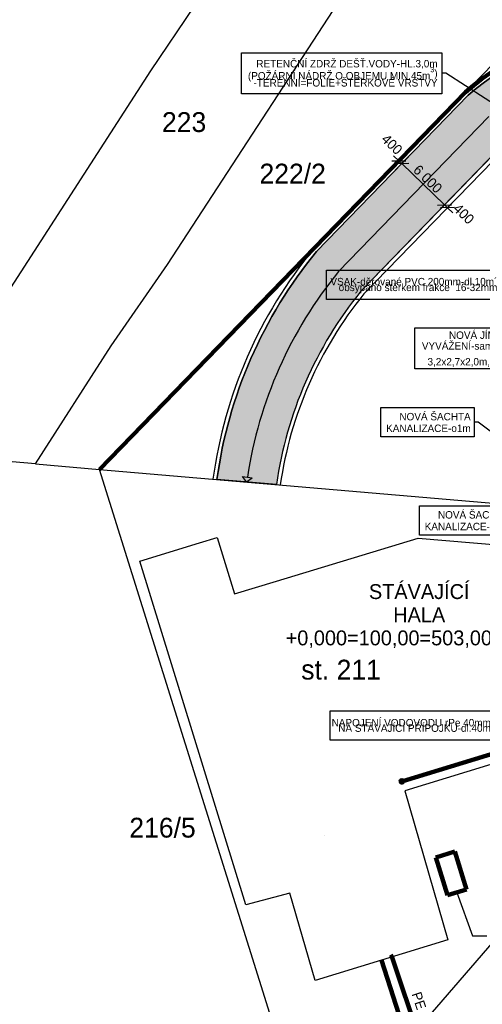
# Model space of a CAD drawing. Extents: x -740024 to -738426, y -1122140 to -1121743.
# Tile 4 of 256: x -739884 to -739837, y -1121983 to -1121884. Entities that reach past the tile are written whole.
import ezdxf

# ---------------------------------------------------------------- set-up
doc = ezdxf.new("R2010")
doc.units = 0
doc.header["$MEASUREMENT"] = 0
for name, color, linetype in [('G_BUDOVY_B404', 7, 'Continuous'), ('G_DALSI_PRVKY_MAPY_B105', 7, 'Continuous'), ('G_HRANICE_PARCEL_L21900', 7, 'Continuous'), ('G_HRANICE_PARCEL_L21999', 7, 'Continuous'), ('G_PARCELY_KN_T100028', 7, 'Continuous'), ('G_PARCELY_KN_T18', 7, 'Continuous'), ('Kóty', 7, 'Continuous'), ('obrubníky', 7, 'Continuous'), ('pl_NL-S     1', 7, 'Continuous'), ('Poznámky popiska', 7, 'Continuous'), ('Standard', 7, 'Continuous'), ('SÍTĚ NOVÉ', 7, 'Continuous'), ('čevak', 7, 'Continuous')]:
    doc.layers.add(name, color=color, linetype=linetype)
doc.styles.add('GENERATED_STYLE_1', font='txt')
doc.styles.add('GENERATED_STYLE_3', font='txt')
doc.styles.add('GENERATED_STYLE_4', font='txt')
doc.dimstyles.new('GENERATED_STYLE__17', dxfattribs={"dimtxt": 1, "dimasz": 0.95, "dimexe": 0.18, "dimexo": 0, "dimgap": 0.09, "dimtad": 1, "dimdec": 0, "dimlfac": 1000, "dimzin": 0, "dimdsep": 46, "dimtxsty": 'GENERATED_STYLE_1', "dimblk": 'ARROWHEAD_6', "dimblk1": 'ARROWHEAD_6', "dimblk2": 'ARROWHEAD_6', "dimcen": 0.09, "dimclrd": 7, "dimclre": 7, "dimclrt": 7, "dimadec": 0, "dimazin": 0, "dimtfac": 1, "dimtdec": 4, "dimtmove": 0, "dimatfit": 3, "dimfxl": 0, "dimtolj": 1, "dimtzin": 0, "dimarcsym": 0})
doc.dimstyles.new('GENERATED_STYLE__33', dxfattribs={"dimtxt": 0.18, "dimasz": 0.6384, "dimexe": 0.18, "dimexo": 0.0625, "dimgap": 0.09, "dimtad": 0, "dimtih": 1, "dimtoh": 1, "dimdec": 4, "dimzin": 0, "dimdsep": 46, "dimcen": 0.09, "dimadec": 0, "dimazin": 0, "dimtfac": 1, "dimtdec": 4, "dimtmove": 0, "dimatfit": 3, "dimldrblk": 'ARROWHEAD_5', "dimfxl": 0, "dimtolj": 1, "dimtzin": 0, "dimarcsym": 0})

# ---------------------------------------------------------------- blocks, each defined once
blk = doc.blocks.new('*D1375', base_point=(-738576.986, -1121962.538))
at = {"layer": 'Kóty'}
for p, q in [((-739846.425, -1121898.788), (-739845.12, -1121897.442)), ((-739846.311, -1121897.593), (-739845.773, -1121898.115)), ((-739846.48, -1121898.126), (-739845.066, -1121898.104)), ((-739844.779, -1121898.382), (-739846.193, -1121898.404)), ((-739845.773, -1121898.115), (-739845.486, -1121898.393))]:
    blk.add_line(p, q, dxfattribs=at)
at = {"layer": 'Kóty', "char_height": 1, "attachment_point": 7, "rotation": 315.89835, "style": 'GENERATED_STYLE_1'}
for s, insert in [('{400}', (-739847.628, -1121896.039)), ('{6\xa0000}', (-739844.42, -1121899.148)), ('{400}', (-739840.391, -1121903.052))]:
    blk.add_mtext(s, dxfattribs=dict(at, insert=insert))
blk = doc.blocks.new('ARROWHEAD_6')
at = {"color": 0, "linetype": 'Continuous', "lineweight": 0}
for p, q in [((0, 0), (-1, 0)), ((-0.5, -0.5), (0.5, 0.5))]:
    blk.add_line(p, q, dxfattribs=at)
blk = doc.blocks.new('*D1376', base_point=(-738576.986, -1121962.538))
at = {"layer": 'Kóty'}
for p, q in [((-739846.138, -1121899.066), (-739844.833, -1121897.72)), ((-739846.48, -1121898.126), (-739845.066, -1121898.104)), ((-739844.779, -1121898.382), (-739846.193, -1121898.404)), ((-739845.773, -1121898.115), (-739845.486, -1121898.393)), ((-739845.486, -1121898.393), (-739841.177, -1121902.569)), ((-739841.884, -1121902.58), (-739840.47, -1121902.558)), ((-739840.183, -1121902.836), (-739841.597, -1121902.858))]:
    blk.add_line(p, q, dxfattribs=at)
at = {"layer": 'Kóty', "char_height": 1, "attachment_point": 7, "rotation": 315.89835, "style": 'GENERATED_STYLE_1'}
for s, insert in [('{400}', (-739847.628, -1121896.039)), ('{6\xa0000}', (-739844.42, -1121899.148)), ('{400}', (-739840.391, -1121903.052))]:
    blk.add_mtext(s, dxfattribs=dict(at, insert=insert))
blk = doc.blocks.new('*D1377', base_point=(-738576.986, -1121962.538))
at = {"layer": 'Kóty'}
for p, q in [((-739845.486, -1121898.393), (-739841.177, -1121902.569)), ((-739841.829, -1121903.242), (-739840.524, -1121901.896)), ((-739841.884, -1121902.58), (-739840.47, -1121902.558)), ((-739840.183, -1121902.836), (-739841.597, -1121902.858)), ((-739841.542, -1121903.52), (-739840.237, -1121902.174)), ((-739841.177, -1121902.569), (-739840.89, -1121902.847)), ((-739840.89, -1121902.847), (-739840.351, -1121903.369))]:
    blk.add_line(p, q, dxfattribs=at)
at = {"layer": 'Kóty', "char_height": 1, "attachment_point": 7, "rotation": 315.89835, "style": 'GENERATED_STYLE_1'}
for s, insert in [('{400}', (-739847.628, -1121896.039)), ('{6\xa0000}', (-739844.42, -1121899.148)), ('{400}', (-739840.391, -1121903.052))]:
    blk.add_mtext(s, dxfattribs=dict(at, insert=insert))
blk = doc.blocks.new('ARROWHEAD_5')
at = {"color": 0, "linetype": 'Continuous', "lineweight": 0}
blk.add_line((0, 0), (-1, 0), dxfattribs=at)
blk.add_solid([(-1, 0.2679), (0, 0), (-1, -0.2679), (-1, 0.2679)], dxfattribs=at)

msp = doc.modelspace()

# ---------------------------------------------------------------- hatches: boundary and pattern name
at = {"layer": 'obrubníky', "linetype": 'Continuous'}
h = msp.add_hatch(dxfattribs=at)
h.set_pattern_fill('CUT_STONE_KOPÍROVAT', color=256, style=0, pattern_type=2)
h.set_pattern_definition([(45, (-738576.9859, -1121962.5378), (-0.47729708, 0.47729708), [0, -0.45, 0, -0.675]), (110, (-738575.4859, -1121962.5378), (0.63429252, 0.2308636), [0, -0.33, 0, -0.57])])
h.paths.add_polyline_path([(-739790.7866, -1121912.8045, 0.1223769), (-739796.264, -1121908.0788), (-739798.78, -1121907.1796), (-739800.4236, -1121901.8023), (-739811.6239, -1121893.7662, 0.3183655), (-739834.6561, -1121895.8404), (-739849.6096, -1121911.2703, 0.1354169), (-739858.1324, -1121930.7652), (-739864.1212, -1121930.2672, -0.1389459), (-739854.0947, -1121907.2766), (-739838.7815, -1121891.4755, -0.3248598), (-739808.3444, -1121888.7346), (-739795.5919, -1121897.8844), (-739795.3958, -1121897.7254)], flags=0)

# ---------------------------------------------------------------- linework, layer by layer
for p, q in [((-739861.1281, -1121930.5231), (-739861.5509, -1121929.9564)), ((-739861.5509, -1121929.9564), (-739860.5614, -1121930.1003)), ((-739861.1281, -1121930.5231), (-739860.5614, -1121930.1003))]:
    msp.add_line(p, q)
at = {"color": 1, "lineweight": 200}
msp.add_arc((-739821.6763, -1121911.0563), 26.4, 59.124628, 131.175616, dxfattribs=at)
for centre, radius, start, end in [((-739821.6763, -1121911.0563), 26, 59.151828, 131.139405), ((-739818.5404, -1121936.4638), 46.4, 140.596366, 172.282861), ((-739818.5404, -1121936.4638), 46, 140.616759, 172.258231), ((-739818.5404, -1121936.4638), 43, 140.782, 171.392645), ((-739818.5404, -1121936.4638), 40, 140.961941, 171.809556), ((-739818.5404, -1121936.4638), 39.6, 140.987467, 171.809556)]:
    msp.add_arc(centre, radius, start, end)
at = {"layer": 'G_BUDOVY_B404'}
msp.add_line((-739853.2922, -1121966.2356), (-739853.2921, -1121966.2356), dxfattribs=at)
at = {"layer": 'G_DALSI_PRVKY_MAPY_B105'}
msp.add_line((-739875.9522, -1121929.2556), (-739875.9521, -1121929.2556), dxfattribs=at)
at = {"layer": 'G_HRANICE_PARCEL_L21900', "flags": 128}
for points in [[(-739832.9522, -1121884.8856), (-739875.9522, -1121929.2556)], [(-739882.4122, -1121928.7056), (-739896.9822, -1121927.4556)], [(-739882.4122, -1121928.7056), (-739875.9522, -1121929.2556)], [(-739875.9522, -1121929.2556), (-739822.1522, -1121933.8556)], [(-739854.4522, -1121998.0256), (-739875.9522, -1121929.2556)]]:
    msp.add_lwpolyline(points, dxfattribs=at)
msp.add_lwpolyline([(-739861.2222, -1121973.1856), (-739871.8822, -1121938.5056), (-739865.8922, -1121936.6656), (-739864.1122, -1121936.1156), (-739862.3622, -1121941.8256), (-739858.1022, -1121940.5256), (-739843.8422, -1121936.1756), (-739827.5022, -1121937.5656), (-739822.2722, -1121954.6756), (-739845.1922, -1121961.6956), (-739840.8422, -1121976.7256), (-739854.2222, -1121980.8456), (-739856.7822, -1121972.0056)], close=True, dxfattribs=at)
at = {"layer": 'G_HRANICE_PARCEL_L21999', "flags": 128}
for points in [[(-739853.2022, -1121862.8956), (-739870.8322, -1121889.0256), (-739885.2322, -1121911.3856), (-739896.9822, -1121927.4556)], [(-739882.4122, -1121928.7056), (-739874.7822, -1121916.7956), (-739869.1022, -1121908.5656), (-739848.3722, -1121876.7356), (-739844.2922, -1121871.0756)]]:
    msp.add_lwpolyline(points, dxfattribs=at)
at = {"layer": 'obrubníky', "flags": 128}
msp.add_lwpolyline([(-739790.7866, -1121912.8045, 0.1223769), (-739796.264, -1121908.0788), (-739798.78, -1121907.1796), (-739800.4236, -1121901.8023), (-739811.6239, -1121893.7662, 0.3183655), (-739834.6561, -1121895.8404), (-739849.6096, -1121911.2703, 0.1354169), (-739858.1324, -1121930.7652), (-739864.1212, -1121930.2672, -0.1389459), (-739854.0947, -1121907.2766), (-739838.7815, -1121891.4755, -0.3248598), (-739808.3444, -1121888.7346), (-739795.5919, -1121897.8844), (-739795.3958, -1121897.7254)], format="xyb", close=True, dxfattribs=at)
at = {"layer": 'Poznámky popiska', "flags": 128}
for points in [[(-739861.6305, -1121887.2072), (-739841.448, -1121887.2072), (-739841.448, -1121891.3429), (-739861.6305, -1121891.3429)], [(-739853.0639, -1121909.1626), (-739835.2319, -1121909.1626), (-739835.2319, -1121912.1197), (-739853.0639, -1121912.1197)], [(-739844.1704, -1121914.9767), (-739832.8389, -1121914.9767), (-739832.8389, -1121919.1124), (-739844.1704, -1121919.1124)], [(-739847.5952, -1121923.0218), (-739838.1974, -1121923.0218), (-739838.1974, -1121925.9789), (-739847.5952, -1121925.9789)], [(-739843.7062, -1121932.9324), (-739834.3084, -1121932.9324), (-739834.3084, -1121935.8895), (-739843.7062, -1121935.8895)], [(-739852.719, -1121953.6094), (-739835.6618, -1121953.6094), (-739835.6618, -1121956.5665), (-739852.719, -1121956.5665)]]:
    msp.add_lwpolyline(points, close=True, dxfattribs=at)
at = {"layer": 'Standard', "color": 1, "lineweight": 200}
for p, q in [((-739842.0518, -1121968.4103), (-739840.1395, -1121967.8246)), ((-739840.8804, -1121972.235), (-739842.0518, -1121968.4103)), ((-739840.1395, -1121967.8246), (-739838.9681, -1121971.6493)), ((-739838.9681, -1121971.6493), (-739840.8804, -1121972.235)), ((-739847.5322, -1121978.7856), (-739843.0525, -1121992.6084))]:
    msp.add_line(p, q, dxfattribs=at)
at = {"layer": 'SÍTĚ NOVÉ', "color": 1, "lineweight": 200}
msp.add_line((-739875.9522, -1121929.2556), (-739839.0572, -1121891.1852), dxfattribs=at)
at = {"layer": 'SÍTĚ NOVÉ'}
for p, q in [((-739838.7815, -1121891.4755), (-739854.0947, -1121907.2766)), ((-739851.8545, -1121909.2761), (-739836.7148, -1121893.654)), ((-739849.6096, -1121911.2703), (-739834.6561, -1121895.8404)), ((-739849.31, -1121911.536), (-739834.3821, -1121896.1325)), ((-739854.4522, -1121998.0256), (-739816.6016, -1121954.0858))]:
    msp.add_line(p, q, dxfattribs=at)
at = {"layer": 'SÍTĚ NOVÉ', "color": 6, "lineweight": 200}
msp.add_line((-739822.3317, -1121953.648), (-739845.3649, -1121960.7027), dxfattribs=at)
msp.add_circle((-739845.4845, -1121960.7393), 0.125, dxfattribs=at)
at = {"layer": 'čevak', "color": 1, "lineweight": 200, "flags": 128}
msp.add_lwpolyline([(-739846.5741, -1121978.2396), (-739846.5039, -1121978.4095), (-739840.9804, -1121994.8917)], dxfattribs=at)

# ---------------------------------------------------------------- texts
at = {"layer": 'G_PARCELY_KN_T100028', "insert": (-739855.6218, -1121949.4736), "char_height": 2, "attachment_point": 4, "style": 'GENERATED_STYLE_1'}
msp.add_mtext('{st. 211}', dxfattribs=at)
at = {"layer": 'G_PARCELY_KN_T18', "char_height": 2, "attachment_point": 7, "style": 'GENERATED_STYLE_1'}
for s, insert in [('{223}', (-739869.665, -1121895.2312)), ('{222/2}', (-739859.8316, -1121900.4298)), ('{216/5}', (-739872.9564, -1121966.4362))]:
    msp.add_mtext(s, dxfattribs=dict(at, insert=insert))
at = {"layer": 'G_PARCELY_KN_T18', "insert": (-739843.7286, -1121947.2851), "char_height": 1.5, "attachment_point": 8, "line_spacing_factor": 0.934376, "style": 'GENERATED_STYLE_3'}
msp.add_mtext('{STÁVAJÍCÍ\\PHALA\\P+0,000=100,00=503,00m.n.m.}', dxfattribs=at)
at = {"layer": 'Poznámky popiska', "char_height": 0.75, "attachment_point": 6, "style": 'GENERATED_STYLE_1'}
for s, insert, width, line_spacing_factor in [('{RETENČNÍ ZDRŽ DEŠŤ.VODY-HL.3,0m\\P(POŽÁRNÍ NÁDRŽ O OBJEMU MIN.45m\\A1{\\H0.7x;\\S3^  ;})\\P-TERÉNNÍ=FOLIE+ŠTĚRKOVÉ VRSTVY}', (-739841.8733, -1121889.2809), 19.582499, 0.56699), ('{VSAK-děrované PVC 200mm-dl.10m´\\Pobsypáno štěrkem frakce  16-32mm}', (-739835.8495, -1121910.7063), 17.232, 0.465287), ('{NOVÁ JÍMKA NA \\PVYVÁŽENÍ-samonosná\\P3,2x2,7x2,0m,V=15m\\A1{\\H0.7x;\\S3^  ;}}', (-739832.9811, -1121917.117), 10.73145, 0.869444), ('{NOVÁ ŠACHTA\\PKANALIZACE-o1m}', (-739838.5374, -1121924.5198), 8.79775, 0.940761), ('{NOVÁ ŠACHTA\\PKANALIZACE-o1m}', (-739834.6484, -1121934.4304), 8.79775, 0.940761), ('{NAPOJENÍ VODOVODU rPe 40mm\\PNA STÁVAJÍCÍ PŘÍPOJKU-dl.40m}', (-739836.5085, -1121955.0938), 16.45715, 0.435011)]:
    msp.add_mtext(s, dxfattribs=dict(at, insert=insert, width=width, line_spacing_factor=line_spacing_factor))
at = {"layer": 'čevak', "color": 1, "lineweight": 60, "insert": (-739844.524, -1121982.1911), "char_height": 1, "attachment_point": 7, "rotation": 288.445, "style": 'GENERATED_STYLE_4'}
msp.add_mtext('{PE 40}', dxfattribs=at)

# ---------------------------------------------------------------- dimensions: what is measured, and where the dimension line sits
at = {"layer": 'Kóty'}
for p1, p2, picture, middle in [((-739838.7815, -1121891.4755), (-739849.6096, -1121911.2703), '*D1376', (-739842.844, -1121899.9783)), ((-739845.1609, -1121897.4834), (-739838.7815, -1121891.4755), '*D1375', (-739846.4621, -1121896.4719)), ((-739849.6096, -1121911.2703), (-739840.2777, -1121902.2159), '*D1377', (-739839.2259, -1121903.4847))]:
    dim = msp.add_linear_dim(base=(-739845.7728, -1121898.1148), p1=p1, p2=p2, angle=315.898349, dimstyle='GENERATED_STYLE__17', dxfattribs=at)
    dim.commit()
    dim.dimension.update_dxf_attribs({"geometry": picture, "text_midpoint": middle})

# ---------------------------------------------------------------- leaders
at = {"layer": 'pl_NL-S     1', "annotation_type": 0, "has_hookline": 1, "hookline_direction": 0, "text_width": 5.211}
msp.add_leader([(-739839.9242, -1121971.9421), (-739838.3451, -1121976.3064), (-739836.8967, -1121976.3064)], dimstyle='GENERATED_STYLE__33', dxfattribs=at)
at = {"layer": 'Poznámky popiska', "annotation_type": 0, "has_hookline": 1, "hookline_direction": 1}
for points, text_width in [([(-739828.5854, -1121897.3362), (-739841.0286, -1121889.275), (-739841.448, -1121889.275)], 19.332), ([(-739834.3197, -1121907.2104), (-739834.8125, -1121910.6412), (-739835.2319, -1121910.6412)], 16.5968), ([(-739829.4108, -1121921.6024), (-739832.4195, -1121917.0445), (-739832.8389, -1121917.0445)], 10.8893), ([(-739831.4095, -1121929.2926), (-739837.778, -1121924.5003), (-739838.1974, -1121924.5003)], 8.7577), ([(-739829.8026, -1121934.4109), (-739834.3084, -1121934.4109)], 8.7577), ([(-739834.0089, -1121957.2245), (-739835.2424, -1121955.0879), (-739835.6618, -1121955.0879)], 15.9105)]:
    msp.add_leader(points, dimstyle='GENERATED_STYLE__33', dxfattribs=dict(at, text_width=text_width))

doc.saveas('drawing.dxf')
